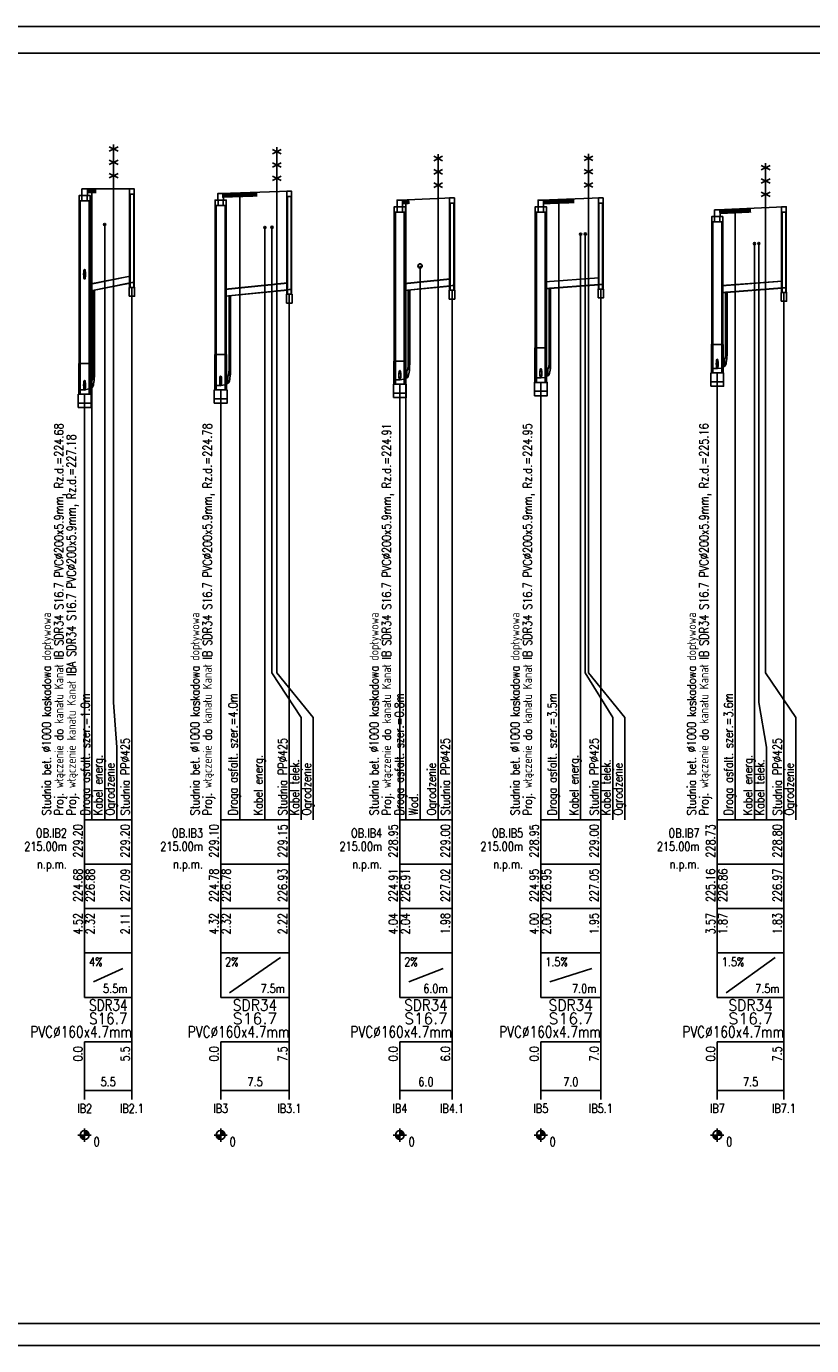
# Model space of a CAD drawing. Header units: metres. Extents: x -25 to 2175, y -3394 to -342.
# Tile 21 of 52: x 1383 to 1560, y -2411 to -2114. Entities that reach past the tile are written whole.
import ezdxf
from ezdxf.enums import TextEntityAlignment as Align

# ---------------------------------------------------------------- set-up
doc = ezdxf.new("R2010")
doc.units = ezdxf.units.M
doc.header["$LTSCALE"] = 0.2
for name, color, linetype in [('Linie_tabeli', 7, 'CONTINUOUS'), ('Pompownia_P8_Armatura', 7, 'CONTINUOUS'), ('Pompownia_P8_Liczby', 7, 'CONTINUOUS'), ('Pompownia_P8_Linie_opisowe', 7, 'CONTINUOUS'), ('Pompownia_P8_Linie_tabeli', 7, 'CONTINUOUS'), ('Pompownia_P8_Odcinki', 7, 'CONTINUOUS'), ('Pompownia_P8_Opis_PZ', 7, 'CONTINUOUS'), ('Pompownia_P8_Opis_uzbr_n', 7, 'CONTINUOUS'), ('Pompownia_P8_Opis_wl', 7, 'CONTINUOUS'), ('Pompownia_P8_Teren_istn', 3, 'CONTINUOUS'), ('Pompownia_P8_Uzbr_nadz', 7, 'CONTINUOUS'), ('Pompownia_P8_Uzbr_podz', 7, 'CONTINUOUS'), ('Pompownia_P8_Wezly', 7, 'CONTINUOUS'), ('warstwa_nr_0', 8, 'CONTINUOUS')]:
    doc.layers.add(name, color=color, linetype=linetype)
doc.styles.get("Standard").update_dxf_attribs({"font": 'simplex.shx'})

msp = doc.modelspace()

# ---------------------------------------------------------------- linework, layer by layer
at = {"layer": 'Linie_tabeli'}
msp.add_lwpolyline([(0.29, -2406.5), (2169.29, -2406.5), (2169.29, -2120.5), (0.29, -2120.5)], close=True, dxfattribs=at)
at = {"layer": 'Pompownia_P8_Armatura'}
for p, q in [((1540.77, -2187.99), (1541.13, -2187.99)), ((1428.91, -2191.81), (1429.27, -2191.81)), ((1469.27, -2190.55), (1469.63, -2190.55)), ((1500.75, -2191.47), (1500.75, -2193.27)), ((1501.02, -2190.12), (1501.38, -2190.12)), ((1540.5, -2189.34), (1540.5, -2191.14)), ((1398, -2194.15), (1398, -2195.95)), ((1398.27, -2192.8), (1398.63, -2192.8)), ((1428.64, -2193.16), (1428.64, -2194.96)), ((1469, -2191.9), (1469, -2193.7))]:
    msp.add_line(p, q, dxfattribs=at)
for points in [[(1398.3, -2192.8), (1398.3, -2173.95), (1398.28, -2173.95), (1398.28, -2192.8)], [(1398.6, -2192.8), (1398.6, -2173.95), (1398.61, -2173.95), (1398.61, -2192.8)], [(1469.3, -2190.55), (1469.3, -2173.87), (1469.29, -2173.87), (1469.29, -2190.55)], [(1469.6, -2190.55), (1469.6, -2173.87), (1469.62, -2173.87), (1469.62, -2190.55)], [(1501.05, -2190.12), (1501.05, -2173.49), (1501.03, -2173.49), (1501.03, -2190.12)], [(1501.35, -2190.12), (1501.35, -2173.49), (1501.36, -2173.49), (1501.36, -2190.12)], [(1428.94, -2191.81), (1428.94, -2175.13), (1428.93, -2175.13), (1428.93, -2191.81)], [(1429.24, -2191.81), (1429.24, -2175.13), (1429.26, -2175.13), (1429.26, -2191.81)], [(1540.8, -2187.99), (1540.8, -2174.36), (1540.79, -2174.36), (1540.79, -2187.99)], [(1541.1, -2187.99), (1541.1, -2174.36), (1541.12, -2174.36), (1541.12, -2187.99)], [(1500.15, -2191.62), (1500.75, -2191.62), (1500.75, -2191.54), (1500.15, -2191.54)], [(1539.9, -2189.49), (1540.5, -2189.49), (1540.5, -2189.41), (1539.9, -2189.41)], [(1539.9, -2190.99), (1540.5, -2190.99), (1540.5, -2191.06), (1539.9, -2191.06)], [(1397.4, -2194.3), (1398, -2194.3), (1398, -2194.22), (1397.4, -2194.22)], [(1428.04, -2193.31), (1428.64, -2193.31), (1428.64, -2193.23), (1428.04, -2193.23)], [(1428.04, -2194.81), (1428.64, -2194.81), (1428.64, -2194.88), (1428.04, -2194.88)], [(1468.4, -2192.05), (1469, -2192.05), (1469, -2191.97), (1468.4, -2191.97)], [(1468.4, -2193.55), (1469, -2193.55), (1469, -2193.62), (1468.4, -2193.62)], [(1500.15, -2193.12), (1500.75, -2193.12), (1500.75, -2193.19), (1500.15, -2193.19)], [(1397.4, -2195.8), (1398, -2195.8), (1398, -2195.87), (1397.4, -2195.87)]]:
    msp.add_lwpolyline(points, close=True, dxfattribs=at)
for points in [[(1540.5, -2189.49), (1540.55, -2189.47), (1540.6, -2189.41), (1540.64, -2189.32), (1540.68, -2189.2), (1540.72, -2189.05), (1540.75, -2188.87), (1540.77, -2188.67), (1540.79, -2188.45), (1540.8, -2188.22), (1540.8, -2187.99)], [(1540.5, -2189.41), (1540.55, -2189.4), (1540.59, -2189.34), (1540.63, -2189.26), (1540.67, -2189.14), (1540.71, -2189), (1540.74, -2188.83), (1540.76, -2188.63), (1540.78, -2188.43), (1540.79, -2188.21), (1540.79, -2187.99)], [(1540.5, -2190.99), (1540.6, -2190.95), (1540.69, -2190.84), (1540.78, -2190.66), (1540.86, -2190.41), (1540.93, -2190.11), (1540.99, -2189.75), (1541.04, -2189.35), (1541.08, -2188.91), (1541.1, -2188.46), (1541.1, -2187.99)], [(1540.5, -2191.06), (1540.6, -2191.03), (1540.69, -2190.91), (1540.78, -2190.73), (1540.87, -2190.48), (1540.94, -2190.16), (1541, -2189.8), (1541.05, -2189.38), (1541.09, -2188.94), (1541.11, -2188.47), (1541.12, -2187.99)], [(1428.64, -2193.31), (1428.69, -2193.29), (1428.74, -2193.24), (1428.78, -2193.15), (1428.82, -2193.02), (1428.86, -2192.87), (1428.89, -2192.69), (1428.91, -2192.49), (1428.93, -2192.27), (1428.94, -2192.04), (1428.94, -2191.81)], [(1428.64, -2193.23), (1428.69, -2193.22), (1428.73, -2193.16), (1428.77, -2193.08), (1428.81, -2192.96), (1428.84, -2192.82), (1428.87, -2192.65), (1428.9, -2192.46), (1428.91, -2192.25), (1428.92, -2192.03), (1428.93, -2191.81)], [(1428.64, -2194.81), (1428.74, -2194.77), (1428.83, -2194.66), (1428.92, -2194.48), (1429, -2194.24), (1429.07, -2193.93), (1429.13, -2193.57), (1429.18, -2193.17), (1429.21, -2192.74), (1429.24, -2192.28), (1429.24, -2191.81)], [(1428.64, -2194.88), (1428.74, -2194.85), (1428.83, -2194.73), (1428.92, -2194.55), (1429, -2194.3), (1429.08, -2193.98), (1429.14, -2193.62), (1429.19, -2193.21), (1429.23, -2192.76), (1429.25, -2192.29), (1429.26, -2191.81)], [(1469, -2192.05), (1469.05, -2192.03), (1469.1, -2191.97), (1469.14, -2191.88), (1469.18, -2191.76), (1469.21, -2191.61), (1469.25, -2191.43), (1469.27, -2191.23), (1469.29, -2191.01), (1469.3, -2190.78), (1469.3, -2190.55)], [(1469, -2191.97), (1469.05, -2191.95), (1469.09, -2191.9), (1469.13, -2191.82), (1469.17, -2191.7), (1469.2, -2191.55), (1469.23, -2191.38), (1469.26, -2191.19), (1469.27, -2190.99), (1469.28, -2190.77), (1469.29, -2190.55)], [(1469, -2193.55), (1469.1, -2193.51), (1469.19, -2193.4), (1469.27, -2193.22), (1469.36, -2192.97), (1469.43, -2192.67), (1469.49, -2192.31), (1469.54, -2191.91), (1469.57, -2191.47), (1469.6, -2191.02), (1469.6, -2190.55)], [(1469, -2193.62), (1469.1, -2193.58), (1469.19, -2193.47), (1469.28, -2193.29), (1469.36, -2193.03), (1469.44, -2192.72), (1469.5, -2192.35), (1469.55, -2191.94), (1469.59, -2191.5), (1469.61, -2191.03), (1469.62, -2190.55)], [(1500.75, -2191.62), (1500.8, -2191.6), (1500.84, -2191.54), (1500.88, -2191.45), (1500.92, -2191.33), (1500.96, -2191.18), (1500.99, -2191), (1501.02, -2190.8), (1501.03, -2190.58), (1501.04, -2190.35), (1501.05, -2190.12)], [(1500.75, -2191.54), (1500.79, -2191.52), (1500.84, -2191.47), (1500.88, -2191.39), (1500.92, -2191.27), (1500.95, -2191.12), (1500.98, -2190.95), (1501, -2190.76), (1501.02, -2190.56), (1501.03, -2190.34), (1501.03, -2190.12)], [(1500.75, -2193.12), (1500.84, -2193.08), (1500.93, -2192.97), (1501.02, -2192.79), (1501.1, -2192.54), (1501.17, -2192.24), (1501.23, -2191.88), (1501.28, -2191.48), (1501.32, -2191.04), (1501.34, -2190.59), (1501.35, -2190.12)], [(1500.75, -2193.19), (1500.84, -2193.15), (1500.94, -2193.04), (1501.03, -2192.86), (1501.11, -2192.6), (1501.18, -2192.29), (1501.25, -2191.92), (1501.3, -2191.51), (1501.33, -2191.07), (1501.36, -2190.6), (1501.36, -2190.12)], [(1398, -2194.3), (1398.04, -2194.28), (1398.09, -2194.22), (1398.13, -2194.13), (1398.17, -2194.01), (1398.21, -2193.86), (1398.24, -2193.68), (1398.26, -2193.48), (1398.28, -2193.26), (1398.29, -2193.03), (1398.3, -2192.8)], [(1398, -2194.22), (1398.04, -2194.2), (1398.08, -2194.15), (1398.13, -2194.06), (1398.16, -2193.95), (1398.2, -2193.8), (1398.23, -2193.63), (1398.25, -2193.44), (1398.27, -2193.24), (1398.28, -2193.02), (1398.28, -2192.8)], [(1398, -2195.8), (1398.09, -2195.76), (1398.18, -2195.65), (1398.27, -2195.47), (1398.35, -2195.22), (1398.42, -2194.92), (1398.48, -2194.56), (1398.53, -2194.16), (1398.57, -2193.72), (1398.59, -2193.26), (1398.6, -2192.8)], [(1398, -2195.87), (1398.09, -2195.83), (1398.19, -2195.72), (1398.28, -2195.54), (1398.36, -2195.28), (1398.43, -2194.97), (1398.49, -2194.6), (1398.54, -2194.19), (1398.58, -2193.75), (1398.6, -2193.28), (1398.61, -2192.8)]]:
    msp.add_lwpolyline(points, dxfattribs=at)
at = {"layer": 'Pompownia_P8_Liczby'}
for p, q in [((1394.9, -2364.1), (1397.9, -2364.1)), ((1395.4, -2364.17), (1397.39, -2364.04)), ((1395.41, -2364.24), (1397.39, -2363.97)), ((1395.42, -2364.31), (1397.37, -2363.9)), ((1395.43, -2364.38), (1397.36, -2363.83)), ((1395.46, -2364.45), (1397.34, -2363.76)), ((1395.48, -2364.51), (1397.31, -2363.7)), ((1395.51, -2364.57), (1397.28, -2363.64)), ((1395.55, -2364.63), (1397.24, -2363.58)), ((1395.59, -2364.69), (1397.21, -2363.52)), ((1395.63, -2364.75), (1397.16, -2363.46)), ((1395.68, -2364.8), (1397.12, -2363.41)), ((1395.73, -2364.85), (1397.07, -2363.36)), ((1395.78, -2364.89), (1397.01, -2363.32)), ((1395.84, -2364.93), (1396.96, -2363.28)), ((1395.9, -2364.97), (1396.9, -2363.24)), ((1395.96, -2365), (1396.83, -2363.21)), ((1396.02, -2365.03), (1396.77, -2363.18)), ((1396.09, -2365.06), (1396.71, -2363.15)), ((1396.15, -2365.08), (1396.64, -2363.13)), ((1396.22, -2365.09), (1396.57, -2363.12)), ((1396.29, -2365.1), (1396.5, -2363.11)), ((1396.36, -2365.1), (1396.43, -2363.11)), ((1396.4, -2362.6), (1396.4, -2365.6)), ((1425.54, -2364.1), (1428.54, -2364.1)), ((1426.05, -2364.24), (1428.03, -2363.97)), ((1426.05, -2364.17), (1428.04, -2364.04)), ((1426.07, -2364.31), (1428.02, -2363.9)), ((1426.08, -2364.38), (1428, -2363.83)), ((1426.1, -2364.45), (1427.98, -2363.76)), ((1426.13, -2364.51), (1427.96, -2363.7)), ((1426.16, -2364.57), (1427.93, -2363.64)), ((1426.2, -2364.63), (1427.89, -2363.58)), ((1426.23, -2364.69), (1427.85, -2363.52)), ((1426.28, -2364.75), (1427.81, -2363.46)), ((1426.32, -2364.8), (1427.76, -2363.41)), ((1426.37, -2364.85), (1427.71, -2363.36)), ((1426.43, -2364.89), (1427.66, -2363.32)), ((1426.48, -2364.93), (1427.6, -2363.28)), ((1426.54, -2364.97), (1427.54, -2363.24)), ((1426.6, -2365), (1427.48, -2363.21)), ((1426.67, -2365.03), (1427.42, -2363.18)), ((1426.73, -2365.06), (1427.35, -2363.15)), ((1426.8, -2365.08), (1427.29, -2363.13)), ((1426.87, -2365.09), (1427.22, -2363.12)), ((1426.94, -2365.1), (1427.15, -2363.11)), ((1427.01, -2365.1), (1427.08, -2363.11)), ((1427.04, -2362.6), (1427.04, -2365.6)), ((1465.9, -2364.1), (1468.9, -2364.1)), ((1466.4, -2364.17), (1468.4, -2364.04)), ((1466.41, -2364.24), (1468.39, -2363.97)), ((1466.42, -2364.31), (1468.38, -2363.9)), ((1466.44, -2364.38), (1468.36, -2363.83)), ((1466.46, -2364.45), (1468.34, -2363.76)), ((1466.49, -2364.51), (1468.32, -2363.7)), ((1466.52, -2364.57), (1468.29, -2363.64)), ((1466.55, -2364.63), (1468.25, -2363.58)), ((1466.59, -2364.69), (1468.21, -2363.52)), ((1466.64, -2364.75), (1468.17, -2363.46)), ((1466.68, -2364.8), (1468.12, -2363.41)), ((1466.73, -2364.85), (1468.07, -2363.36)), ((1466.79, -2364.89), (1468.02, -2363.32)), ((1466.84, -2364.93), (1467.96, -2363.28)), ((1466.9, -2364.97), (1467.9, -2363.24)), ((1466.96, -2365), (1467.84, -2363.21)), ((1467.03, -2365.03), (1467.78, -2363.18)), ((1467.09, -2365.06), (1467.71, -2363.15)), ((1467.16, -2365.08), (1467.64, -2363.13)), ((1467.23, -2365.09), (1467.58, -2363.12)), ((1467.3, -2365.1), (1467.51, -2363.11)), ((1467.37, -2365.1), (1467.44, -2363.11)), ((1467.4, -2362.6), (1467.4, -2365.6)), ((1497.65, -2364.1), (1500.65, -2364.1)), ((1498.15, -2364.17), (1500.15, -2364.04)), ((1498.16, -2364.24), (1500.14, -2363.97)), ((1498.17, -2364.31), (1500.13, -2363.9)), ((1498.19, -2364.38), (1500.11, -2363.83)), ((1498.21, -2364.45), (1500.09, -2363.76)), ((1498.24, -2364.51), (1500.06, -2363.7)), ((1498.27, -2364.57), (1500.03, -2363.64)), ((1498.3, -2364.63), (1500, -2363.58)), ((1498.34, -2364.69), (1499.96, -2363.52)), ((1498.38, -2364.75), (1499.91, -2363.46)), ((1498.43, -2364.8), (1499.87, -2363.41)), ((1498.48, -2364.85), (1499.82, -2363.36)), ((1498.53, -2364.89), (1499.76, -2363.32)), ((1498.59, -2364.93), (1499.71, -2363.28)), ((1498.65, -2364.97), (1499.65, -2363.24)), ((1498.71, -2365), (1499.59, -2363.21)), ((1498.77, -2365.03), (1499.52, -2363.18)), ((1498.84, -2365.06), (1499.46, -2363.15)), ((1498.91, -2365.08), (1499.39, -2363.13)), ((1498.97, -2365.09), (1499.32, -2363.12)), ((1499.04, -2365.1), (1499.25, -2363.11)), ((1499.11, -2365.1), (1499.18, -2363.11)), ((1499.15, -2362.6), (1499.15, -2365.6)), ((1537.4, -2364.1), (1540.4, -2364.1)), ((1537.91, -2364.24), (1539.9, -2363.97)), ((1537.91, -2364.17), (1539.9, -2364.04)), ((1537.93, -2364.31), (1539.88, -2363.9)), ((1537.94, -2364.38), (1539.87, -2363.83)), ((1537.97, -2364.45), (1539.84, -2363.76)), ((1537.99, -2364.51), (1539.82, -2363.7)), ((1538.02, -2364.57), (1539.79, -2363.64)), ((1538.06, -2364.63), (1539.75, -2363.58)), ((1538.1, -2364.69), (1539.71, -2363.52)), ((1538.14, -2364.75), (1539.67, -2363.46)), ((1538.19, -2364.8), (1539.62, -2363.41)), ((1538.24, -2364.85), (1539.57, -2363.36)), ((1538.29, -2364.89), (1539.52, -2363.32)), ((1538.35, -2364.93), (1539.46, -2363.28)), ((1538.4, -2364.97), (1539.4, -2363.24)), ((1538.47, -2365), (1539.34, -2363.21)), ((1538.53, -2365.03), (1539.28, -2363.18)), ((1538.6, -2365.06), (1539.21, -2363.15)), ((1538.66, -2365.08), (1539.15, -2363.13)), ((1538.73, -2365.09), (1539.08, -2363.12)), ((1538.8, -2365.1), (1539.01, -2363.11)), ((1538.87, -2365.1), (1538.94, -2363.11)), ((1538.9, -2362.6), (1538.9, -2365.6))]:
    msp.add_line(p, q, dxfattribs=at)
for centre in [(1396.4, -2364.1), (1427.04, -2364.1), (1467.4, -2364.1), (1499.15, -2364.1), (1538.9, -2364.1)]:
    msp.add_circle(centre, 1, dxfattribs=at)
at = {"layer": 'Pompownia_P8_Linie_opisowe'}
for p, q in [((1476.02, -2148.24), (1476.02, -2293.1)), ((1398.04, -2151.1), (1398.04, -2293.1)), ((1431.32, -2151.97), (1431.32, -2293.1)), ((1468.78, -2153.55), (1468.78, -2293.1)), ((1503.21, -2153.45), (1503.21, -2293.1)), ((1542.92, -2155.62), (1542.92, -2293.1)), ((1400.92, -2159.1), (1400.92, -2293.1)), ((1437, -2159.78), (1437, -2293.1)), ((1508.11, -2161.27), (1508.11, -2293.1)), ((1547.28, -2163.41), (1547.28, -2293.1)), ((1471.96, -2168.41), (1471.96, -2293.1))]:
    msp.add_line(p, q, dxfattribs=at)
for points in [[(1402.92, -2146.1), (1402.92, -2266.74), (1403.62, -2276.74), (1403.62, -2293.1)], [(1439.68, -2146.7), (1439.68, -2260.06), (1447.9, -2270.06), (1447.9, -2293.1)], [(1509.89, -2148.21), (1509.89, -2260.06), (1518.06, -2270.06), (1518.06, -2293.1)], [(1549.8, -2150.3), (1549.8, -2260.06), (1556.61, -2270.06), (1556.61, -2293.1)], [(1438.6, -2159.73), (1438.6, -2260.06), (1445.2, -2270.06), (1445.2, -2293.1)], [(1509.17, -2161.23), (1509.17, -2260.06), (1515.36, -2270.06), (1515.36, -2293.1)], [(1548.26, -2163.37), (1548.26, -2266.74), (1549.98, -2276.74), (1549.98, -2293.1)]]:
    msp.add_lwpolyline(points, dxfattribs=at)
at = {"layer": 'Pompownia_P8_Linie_tabeli'}
for p, q in [((1396.4, -2293.1), (1407.04, -2293.1)), ((1396.4, -2293.1), (1396.4, -2323.1)), ((1396.4, -2293.1), (1396.4, -2333.1)), ((1407.04, -2293.1), (1407.04, -2323.1)), ((1407.04, -2293.1), (1407.04, -2354.1)), ((1427.04, -2293.1), (1442.5, -2293.1)), ((1427.04, -2293.1), (1427.04, -2323.1)), ((1427.04, -2293.1), (1427.04, -2333.1)), ((1442.5, -2293.1), (1442.5, -2323.1)), ((1442.5, -2293.1), (1442.5, -2354.1)), ((1467.4, -2293.1), (1479.15, -2293.1)), ((1467.4, -2293.1), (1467.4, -2323.1)), ((1467.4, -2293.1), (1467.4, -2333.1)), ((1479.15, -2293.1), (1479.15, -2323.1)), ((1479.15, -2293.1), (1479.15, -2354.1)), ((1499.15, -2293.1), (1512.66, -2293.1)), ((1499.15, -2293.1), (1499.15, -2323.1)), ((1499.15, -2293.1), (1499.15, -2333.1)), ((1512.66, -2293.1), (1512.66, -2323.1)), ((1512.66, -2293.1), (1512.66, -2354.1)), ((1538.9, -2293.1), (1553.91, -2293.1)), ((1538.9, -2293.1), (1538.9, -2323.1)), ((1538.9, -2293.1), (1538.9, -2333.1)), ((1553.91, -2293.1), (1553.91, -2323.1)), ((1553.91, -2293.1), (1553.91, -2354.1)), ((1396.4, -2303.1), (1407.04, -2303.1)), ((1427.04, -2303.1), (1442.5, -2303.1)), ((1467.4, -2303.1), (1479.15, -2303.1)), ((1499.15, -2303.1), (1512.66, -2303.1)), ((1538.9, -2303.1), (1553.91, -2303.1)), ((1396.4, -2313.1), (1407.04, -2313.1)), ((1427.04, -2313.1), (1442.5, -2313.1)), ((1467.4, -2313.1), (1479.15, -2313.1)), ((1499.15, -2313.1), (1512.66, -2313.1)), ((1538.9, -2313.1), (1553.91, -2313.1)), ((1396.4, -2323.1), (1407.04, -2323.1)), ((1396.4, -2323.1), (1396.4, -2333.1)), ((1407.04, -2323.1), (1407.04, -2333.1)), ((1427.04, -2323.1), (1442.5, -2323.1)), ((1427.04, -2323.1), (1427.04, -2333.1)), ((1429.04, -2332.1), (1440.5, -2324.1)), ((1442.5, -2323.1), (1442.5, -2333.1)), ((1467.4, -2323.1), (1479.15, -2323.1)), ((1467.4, -2323.1), (1467.4, -2333.1)), ((1479.15, -2323.1), (1479.15, -2333.1)), ((1499.15, -2323.1), (1512.66, -2323.1)), ((1499.15, -2323.1), (1499.15, -2333.1)), ((1512.66, -2323.1), (1512.66, -2333.1)), ((1538.9, -2323.1), (1553.91, -2323.1)), ((1538.9, -2323.1), (1538.9, -2333.1)), ((1540.9, -2332.1), (1551.91, -2324.1)), ((1553.91, -2323.1), (1553.91, -2333.1)), ((1398.4, -2329.6), (1405.04, -2326.6)), ((1469.4, -2329.6), (1477.15, -2326.6)), ((1501.15, -2329.6), (1510.66, -2326.6)), ((1396.4, -2333.1), (1407.04, -2333.1)), ((1407.04, -2333.1), (1407.04, -2343.1)), ((1427.04, -2333.1), (1442.5, -2333.1)), ((1442.5, -2333.1), (1442.5, -2343.1)), ((1467.4, -2333.1), (1479.15, -2333.1)), ((1479.15, -2333.1), (1479.15, -2343.1)), ((1499.15, -2333.1), (1512.66, -2333.1)), ((1512.66, -2333.1), (1512.66, -2343.1)), ((1538.9, -2333.1), (1553.91, -2333.1)), ((1553.91, -2333.1), (1553.91, -2343.1)), ((1396.4, -2343.1), (1407.04, -2343.1)), ((1396.4, -2343.1), (1396.4, -2356.1)), ((1396.4, -2343.1), (1396.4, -2354.1)), ((1407.04, -2343.1), (1407.04, -2356.1)), ((1427.04, -2343.1), (1442.5, -2343.1)), ((1427.04, -2343.1), (1427.04, -2356.1)), ((1427.04, -2343.1), (1427.04, -2354.1)), ((1442.5, -2343.1), (1442.5, -2356.1)), ((1467.4, -2343.1), (1479.15, -2343.1)), ((1467.4, -2343.1), (1467.4, -2356.1)), ((1467.4, -2343.1), (1467.4, -2354.1)), ((1479.15, -2343.1), (1479.15, -2356.1)), ((1499.15, -2343.1), (1512.66, -2343.1)), ((1499.15, -2343.1), (1499.15, -2356.1)), ((1499.15, -2343.1), (1499.15, -2354.1)), ((1512.66, -2343.1), (1512.66, -2356.1)), ((1538.9, -2343.1), (1553.91, -2343.1)), ((1538.9, -2343.1), (1538.9, -2356.1)), ((1538.9, -2343.1), (1538.9, -2354.1)), ((1553.91, -2343.1), (1553.91, -2356.1)), ((1396.4, -2354.1), (1407.04, -2354.1)), ((1427.04, -2354.1), (1442.5, -2354.1)), ((1467.4, -2354.1), (1479.15, -2354.1)), ((1499.15, -2354.1), (1512.66, -2354.1)), ((1538.9, -2354.1), (1553.91, -2354.1))]:
    msp.add_line(p, q, dxfattribs=at)
for points in [[(1407.04, -2293.1), (1407.04, -2173.25)], [(1479.15, -2293.1), (1479.15, -2173.91)], [(1512.66, -2293.1), (1512.66, -2173.64)], [(1442.5, -2293.1), (1442.5, -2174.81)], [(1553.91, -2293.1), (1553.91, -2174.39)], [(1499.15, -2293.1), (1499.15, -2194.64)], [(1538.9, -2293.1), (1538.9, -2192.51)], [(1396.4, -2293.1), (1396.4, -2197.32)], [(1427.04, -2293.1), (1427.04, -2196.33)], [(1467.4, -2293.1), (1467.4, -2195.07)]]:
    msp.add_lwpolyline(points, dxfattribs=at)
at = {"layer": 'Pompownia_P8_Odcinki'}
for points in [[(1397.4, -2172.59), (1406.62, -2170.74), (1406.62, -2170.7), (1397.4, -2172.54)], [(1397.4, -2174.1), (1406.62, -2172.25), (1406.62, -2172.3), (1397.4, -2174.14)], [(1428.04, -2173.7), (1442.08, -2172.3), (1442.08, -2172.25), (1428.04, -2173.66)], [(1428.04, -2175.21), (1442.08, -2173.81), (1442.08, -2173.85), (1428.04, -2175.26)], [(1468.4, -2172.44), (1478.72, -2171.41), (1478.72, -2171.36), (1468.4, -2172.39)], [(1468.4, -2173.95), (1478.72, -2172.91), (1478.72, -2172.96), (1468.4, -2173.99)], [(1500.15, -2172.04), (1512.23, -2171.13), (1512.23, -2171.08), (1500.15, -2171.99)], [(1500.15, -2173.54), (1512.23, -2172.64), (1512.23, -2172.68), (1500.15, -2173.59)], [(1539.9, -2172.91), (1553.49, -2171.89), (1553.49, -2171.84), (1539.9, -2172.86)], [(1539.9, -2174.41), (1553.49, -2173.39), (1553.49, -2173.44), (1539.9, -2174.46)]]:
    msp.add_lwpolyline(points, close=True, dxfattribs=at)
at = {"layer": 'Pompownia_P8_Opis_wl'}
for centre, major_axis in [((1396.4, -2170.3), (0, -1.1)), ((1396.4, -2170.3), (0, -1)), ((1499.15, -2192.62), (0, -1.1)), ((1499.15, -2192.62), (0, -1)), ((1538.9, -2190.49), (0, -1.1)), ((1538.9, -2190.49), (0, -1)), ((1396.4, -2195.3), (0, -1.1)), ((1396.4, -2195.3), (0, -1)), ((1427.04, -2194.31), (0, -1.1)), ((1427.04, -2194.31), (0, -1)), ((1467.4, -2193.05), (0, -1.1)), ((1467.4, -2193.05), (0, -1))]:
    msp.add_ellipse(centre, major_axis=major_axis, ratio=0.2, dxfattribs=at)
at = {"layer": 'Pompownia_P8_Teren_istn'}
for points in [[(1396.4, -2151.1), (1407.04, -2151.1)], [(1427.04, -2152.1), (1442.5, -2151.6)], [(1467.4, -2153.6), (1479.15, -2153.1)], [(1499.15, -2153.6), (1512.66, -2153.1)], [(1538.9, -2155.8), (1553.91, -2155.1)]]:
    msp.add_lwpolyline(points, dxfattribs=at)
at = {"layer": 'Pompownia_P8_Uzbr_nadz'}
for p, q in [((1402.92, -2151.1), (1402.92, -2141.1)), ((1401.92, -2142.6), (1403.92, -2141.6)), ((1401.92, -2141.6), (1403.92, -2142.6)), ((1438.68, -2143.2), (1440.68, -2142.2)), ((1438.68, -2142.2), (1440.68, -2143.2)), ((1439.68, -2151.7), (1439.68, -2141.7)), ((1475.02, -2144.74), (1477.02, -2143.74)), ((1475.02, -2143.74), (1477.02, -2144.74)), ((1476.02, -2153.24), (1476.02, -2143.24)), ((1508.89, -2144.71), (1510.89, -2143.71)), ((1508.89, -2143.71), (1510.89, -2144.71)), ((1509.89, -2153.21), (1509.89, -2143.21)), ((1401.92, -2145.6), (1403.92, -2144.6)), ((1401.92, -2144.6), (1403.92, -2145.6)), ((1438.68, -2146.2), (1440.68, -2145.2)), ((1438.68, -2145.2), (1440.68, -2146.2)), ((1475.02, -2147.74), (1477.02, -2146.74)), ((1475.02, -2146.74), (1477.02, -2147.74)), ((1508.89, -2147.71), (1510.89, -2146.71)), ((1508.89, -2146.71), (1510.89, -2147.71)), ((1548.8, -2146.8), (1550.8, -2145.8)), ((1548.8, -2145.8), (1550.8, -2146.8)), ((1549.8, -2155.3), (1549.8, -2145.3)), ((1401.92, -2148.6), (1403.92, -2147.6)), ((1401.92, -2147.6), (1403.92, -2148.6)), ((1438.68, -2149.2), (1440.68, -2148.2)), ((1438.68, -2148.2), (1440.68, -2149.2)), ((1475.02, -2150.74), (1477.02, -2149.74)), ((1475.02, -2149.74), (1477.02, -2150.74)), ((1508.89, -2150.71), (1510.89, -2149.71)), ((1508.89, -2149.71), (1510.89, -2150.71)), ((1548.8, -2149.8), (1550.8, -2148.8)), ((1548.8, -2148.8), (1550.8, -2149.8)), ((1548.8, -2152.8), (1550.8, -2151.8)), ((1548.8, -2151.8), (1550.8, -2152.8))]:
    msp.add_line(p, q, dxfattribs=at)
for points in [[(1397.04, -2151.6, 1, 1, 0), (1399.04, -2151.6, 1, 1, 0)], [(1427.32, -2152.6, 1, 1, 0), (1435.32, -2152.34, 1, 1, 0)], [(1467.98, -2154.08, 1, 1, 0), (1469.58, -2154.01, 1, 1, 0)], [(1499.71, -2154.08, 1, 1, 0), (1506.71, -2153.83, 1, 1, 0)], [(1539.32, -2156.29, 1, 1, 0), (1546.52, -2155.95, 1, 1, 0)]]:
    msp.add_lwpolyline(points, format="xyseb", dxfattribs=at)
at = {"layer": 'Pompownia_P8_Uzbr_podz'}
for centre, radius in [((1400.92, -2159.1), 0.25), ((1437, -2159.78), 0.25), ((1438.6, -2159.73), 0.25), ((1508.11, -2161.27), 0.25), ((1509.17, -2161.23), 0.25), ((1547.28, -2163.41), 0.25), ((1548.26, -2163.37), 0.25), ((1471.96, -2168.41), 0.472), ((1471.96, -2168.41), 0.45)]:
    msp.add_circle(centre, radius, dxfattribs=at)
at = {"layer": 'Pompownia_P8_Wezly'}
for p, q in [((1397, -2152.6), (1395.8, -2152.6)), ((1397, -2153.8), (1395.8, -2153.8)), ((1427.64, -2153.6), (1426.44, -2153.6)), ((1427.64, -2154.8), (1426.44, -2154.8)), ((1468, -2155.1), (1466.8, -2155.1)), ((1499.75, -2155.1), (1498.55, -2155.1)), ((1468, -2156.3), (1466.8, -2156.3)), ((1499.75, -2156.3), (1498.55, -2156.3)), ((1539.5, -2157.3), (1538.3, -2157.3)), ((1539.5, -2158.5), (1538.3, -2158.5)), ((1428.16, -2188.4), (1425.92, -2188.4)), ((1500.27, -2186.9), (1498.03, -2186.9)), ((1540.02, -2186.1), (1537.78, -2186.1)), ((1397.52, -2190.4), (1395.28, -2190.4)), ((1468.52, -2189.9), (1466.28, -2189.9))]:
    msp.add_line(p, q, dxfattribs=at)
for points in [[(1395.8, -2152.6), (1395.15, -2152.6), (1395.15, -2153.8), (1395.8, -2153.8)], [(1395.77, -2152.6), (1397.02, -2152.6), (1397.02, -2151.1), (1395.77, -2151.1)], [(1397, -2152.6), (1397.65, -2152.6), (1397.65, -2153.8), (1397, -2153.8)], [(1406.51, -2152.3), (1407.57, -2152.3), (1407.57, -2151.1), (1406.51, -2151.1)], [(1406.51, -2173.25), (1407.57, -2173.25), (1407.57, -2152.3), (1406.51, -2152.3)], [(1406.62, -2173.25), (1407.47, -2173.25), (1407.47, -2152.3), (1406.62, -2152.3)], [(1426.42, -2153.6), (1427.67, -2153.6), (1427.67, -2152.1), (1426.42, -2152.1)], [(1441.97, -2152.8), (1443.03, -2152.8), (1443.03, -2151.6), (1441.97, -2151.6)], [(1441.97, -2174.81), (1443.03, -2174.81), (1443.03, -2152.8), (1441.97, -2152.8)], [(1442.08, -2174.81), (1442.93, -2174.81), (1442.93, -2152.8), (1442.08, -2152.8)], [(1478.62, -2154.3), (1479.68, -2154.3), (1479.68, -2153.1), (1478.62, -2153.1)], [(1512.13, -2154.3), (1513.19, -2154.3), (1513.19, -2153.1), (1512.13, -2153.1)], [(1395.4, -2190.4), (1395.15, -2190.4), (1395.15, -2153.8), (1395.4, -2153.8)], [(1397.4, -2190.4), (1397.65, -2190.4), (1397.65, -2153.8), (1397.4, -2153.8)], [(1426.44, -2153.6), (1425.79, -2153.6), (1425.79, -2154.8), (1426.44, -2154.8)], [(1426.04, -2188.4), (1425.79, -2188.4), (1425.79, -2154.8), (1426.04, -2154.8)], [(1427.64, -2153.6), (1428.29, -2153.6), (1428.29, -2154.8), (1427.64, -2154.8)], [(1428.04, -2188.4), (1428.29, -2188.4), (1428.29, -2154.8), (1428.04, -2154.8)], [(1466.8, -2155.1), (1466.15, -2155.1), (1466.15, -2156.3), (1466.8, -2156.3)], [(1466.78, -2155.1), (1468.03, -2155.1), (1468.03, -2153.6), (1466.78, -2153.6)], [(1468, -2155.1), (1468.65, -2155.1), (1468.65, -2156.3), (1468, -2156.3)], [(1478.62, -2173.91), (1479.68, -2173.91), (1479.68, -2154.3), (1478.62, -2154.3)], [(1478.72, -2173.91), (1479.57, -2173.91), (1479.57, -2154.3), (1478.72, -2154.3)], [(1498.55, -2155.1), (1497.9, -2155.1), (1497.9, -2156.3), (1498.55, -2156.3)], [(1498.52, -2155.1), (1499.77, -2155.1), (1499.77, -2153.6), (1498.52, -2153.6)], [(1499.75, -2155.1), (1500.4, -2155.1), (1500.4, -2156.3), (1499.75, -2156.3)], [(1512.13, -2173.64), (1513.19, -2173.64), (1513.19, -2154.3), (1512.13, -2154.3)], [(1512.23, -2173.64), (1513.08, -2173.64), (1513.08, -2154.3), (1512.23, -2154.3)], [(1538.28, -2157.3), (1539.53, -2157.3), (1539.53, -2155.8), (1538.28, -2155.8)], [(1553.38, -2156.3), (1554.44, -2156.3), (1554.44, -2155.1), (1553.38, -2155.1)], [(1466.4, -2189.9), (1466.15, -2189.9), (1466.15, -2156.3), (1466.4, -2156.3)], [(1468.4, -2189.9), (1468.65, -2189.9), (1468.65, -2156.3), (1468.4, -2156.3)], [(1498.15, -2186.9), (1497.9, -2186.9), (1497.9, -2156.3), (1498.15, -2156.3)], [(1500.15, -2186.9), (1500.4, -2186.9), (1500.4, -2156.3), (1500.15, -2156.3)], [(1538.3, -2157.3), (1537.65, -2157.3), (1537.65, -2158.5), (1538.3, -2158.5)], [(1537.9, -2186.1), (1537.65, -2186.1), (1537.65, -2158.5), (1537.9, -2158.5)], [(1539.5, -2157.3), (1540.15, -2157.3), (1540.15, -2158.5), (1539.5, -2158.5)], [(1539.9, -2186.1), (1540.15, -2186.1), (1540.15, -2158.5), (1539.9, -2158.5)], [(1553.38, -2174.39), (1554.44, -2174.39), (1554.44, -2156.3), (1553.38, -2156.3)], [(1553.49, -2174.39), (1554.34, -2174.39), (1554.34, -2156.3), (1553.49, -2156.3)], [(1406.43, -2175.25), (1407.66, -2175.25), (1407.66, -2173.25), (1406.43, -2173.25)], [(1407.04, -2173.25), (1406.62, -2173.25), (1406.62, -2172.25), (1407.04, -2172.17), (1407.47, -2172.17), (1407.47, -2173.25)], [(1442.5, -2174.81), (1442.08, -2174.81), (1442.08, -2173.81), (1442.5, -2173.76), (1442.93, -2173.76), (1442.93, -2174.81)], [(1478.54, -2175.91), (1479.76, -2175.91), (1479.76, -2173.91), (1478.54, -2173.91)], [(1479.15, -2173.91), (1478.72, -2173.91), (1478.72, -2172.91), (1479.15, -2172.87), (1479.57, -2172.87), (1479.57, -2173.91)], [(1512.05, -2175.64), (1513.27, -2175.64), (1513.27, -2173.64), (1512.05, -2173.64)], [(1512.66, -2173.64), (1512.23, -2173.64), (1512.23, -2172.64), (1512.66, -2172.6), (1513.08, -2172.6), (1513.08, -2173.64)], [(1553.91, -2174.39), (1553.49, -2174.39), (1553.49, -2173.39), (1553.91, -2173.36), (1554.34, -2173.36), (1554.34, -2174.39)], [(1441.89, -2176.81), (1443.11, -2176.81), (1443.11, -2174.81), (1441.89, -2174.81)], [(1553.3, -2176.39), (1554.52, -2176.39), (1554.52, -2174.39), (1553.3, -2174.39)], [(1426.04, -2196.33), (1425.72, -2196.33), (1425.72, -2188.4), (1426.04, -2188.4)], [(1428.04, -2196.33), (1428.36, -2196.33), (1428.36, -2188.4), (1428.04, -2188.4)], [(1498.15, -2194.64), (1497.83, -2194.64), (1497.83, -2186.9), (1498.15, -2186.9)], [(1500.15, -2194.64), (1500.47, -2194.64), (1500.47, -2186.9), (1500.15, -2186.9)], [(1537.9, -2192.51), (1537.58, -2192.51), (1537.58, -2186.1), (1537.9, -2186.1)], [(1539.9, -2192.51), (1540.22, -2192.51), (1540.22, -2186.1), (1539.9, -2186.1)], [(1395.4, -2197.32), (1395.08, -2197.32), (1395.08, -2190.4), (1395.4, -2190.4)], [(1397.4, -2197.32), (1397.72, -2197.32), (1397.72, -2190.4), (1397.4, -2190.4)], [(1466.4, -2195.07), (1466.08, -2195.07), (1466.08, -2189.9), (1466.4, -2189.9)], [(1468.4, -2195.07), (1468.72, -2195.07), (1468.72, -2189.9), (1468.4, -2189.9)], [(1538.9, -2192.51), (1537.9, -2192.51), (1537.9, -2191.49), (1538.9, -2191.49), (1539.9, -2191.41), (1539.9, -2192.51)], [(1467.4, -2195.07), (1466.4, -2195.07), (1466.4, -2194.05), (1467.4, -2194.05), (1468.4, -2193.95), (1468.4, -2195.07)], [(1497.71, -2196.64), (1500.59, -2196.64), (1500.59, -2194.64), (1497.71, -2194.64)], [(1499.15, -2194.64), (1498.15, -2194.64), (1498.15, -2193.62), (1499.15, -2193.62), (1500.15, -2193.54), (1500.15, -2194.64)], [(1537.46, -2194.51), (1540.34, -2194.51), (1540.34, -2192.51), (1537.46, -2192.51)], [(1537.46, -2195.51), (1540.34, -2195.51), (1540.34, -2194.51), (1537.46, -2194.51)], [(1394.96, -2199.32), (1397.84, -2199.32), (1397.84, -2197.32), (1394.96, -2197.32)], [(1396.4, -2197.32), (1395.4, -2197.32), (1395.4, -2196.3), (1396.4, -2196.3), (1397.4, -2196.1), (1397.4, -2197.32)], [(1425.6, -2198.33), (1428.48, -2198.33), (1428.48, -2196.33), (1425.6, -2196.33)], [(1427.04, -2196.33), (1426.04, -2196.33), (1426.04, -2195.31), (1427.04, -2195.31), (1428.04, -2195.21), (1428.04, -2196.33)], [(1465.96, -2197.07), (1468.84, -2197.07), (1468.84, -2195.07), (1465.96, -2195.07)], [(1465.96, -2198.07), (1468.84, -2198.07), (1468.84, -2197.07), (1465.96, -2197.07)], [(1497.71, -2197.64), (1500.59, -2197.64), (1500.59, -2196.64), (1497.71, -2196.64)], [(1394.96, -2200.32), (1397.84, -2200.32), (1397.84, -2199.32), (1394.96, -2199.32)], [(1425.6, -2199.33), (1428.48, -2199.33), (1428.48, -2198.33), (1425.6, -2198.33)]]:
    msp.add_lwpolyline(points, close=True, dxfattribs=at)
at = {"layer": 'warstwa_nr_0'}
msp.add_lwpolyline([(-24.71, -2411.5), (2175.29, -2411.5), (2175.29, -2114.5), (-24.71, -2114.5)], close=True, dxfattribs=at)

# ---------------------------------------------------------------- texts
at = {"layer": 'Pompownia_P8_Liczby', "width": 0.8}
for s, p in [('229.20', (1395.9, -2294.1)), ('229.20', (1406.54, -2294.1)), ('229.10', (1426.54, -2294.1)), ('229.15', (1442, -2294.1)), ('228.95', (1466.9, -2294.1)), ('229.00', (1478.65, -2294.1)), ('228.95', (1498.65, -2294.1)), ('229.00', (1512.16, -2294.1)), ('228.73', (1538.4, -2294.1)), ('228.80', (1553.41, -2294.1)), ('224.68', (1395.9, -2304.1)), ('226.88', (1398.65, -2304.1)), ('227.09', (1406.54, -2304.1)), ('224.78', (1426.54, -2304.1)), ('226.78', (1429.29, -2304.1)), ('226.93', (1442, -2304.1)), ('224.91', (1466.9, -2304.1)), ('226.91', (1469.65, -2304.1)), ('227.02', (1478.65, -2304.1)), ('224.95', (1498.65, -2304.1)), ('226.95', (1501.4, -2304.1)), ('227.05', (1512.16, -2304.1)), ('225.16', (1538.4, -2304.1)), ('226.86', (1541.15, -2304.1)), ('226.97', (1553.41, -2304.1)), ('4.52', (1395.9, -2314.1)), ('2.32', (1398.65, -2314.1)), ('2.11', (1406.54, -2314.1)), ('4.32', (1426.54, -2314.1)), ('2.32', (1429.29, -2314.1)), ('2.22', (1442, -2314.1)), ('4.04', (1466.9, -2314.1)), ('2.04', (1469.65, -2314.1)), ('1.98', (1478.65, -2314.1)), ('4.00', (1498.65, -2314.1)), ('2.00', (1501.4, -2314.1)), ('1.95', (1512.16, -2314.1)), ('3.57', (1538.4, -2314.1)), ('1.87', (1541.15, -2314.1)), ('1.83', (1553.41, -2314.1)), ('0.0', (1395.9, -2344.1)), ('5.5', (1406.54, -2344.1)), ('0.0', (1426.54, -2344.1)), ('7.5', (1442, -2344.1)), ('0.0', (1466.9, -2344.1)), ('6.0', (1478.65, -2344.1)), ('0.0', (1498.65, -2344.1)), ('7.0', (1512.16, -2344.1)), ('0.0', (1538.4, -2344.1)), ('7.5', (1553.41, -2344.1))]:
    msp.add_text(s, height=2, rotation=90, dxfattribs=at).set_placement(p, align=Align.RIGHT)
for s, p in [('4%', (1397.4, -2326.1)), ('2%', (1428.04, -2326.1)), ('2%', (1468.4, -2326.1)), ('1.5%', (1500.15, -2326.1)), ('1.5%', (1539.9, -2326.1)), ('0', (1398.4, -2366.6)), ('0', (1429.04, -2366.6)), ('0', (1469.4, -2366.6)), ('0', (1501.15, -2366.6)), ('0', (1540.9, -2366.6))]:
    msp.add_text(s, height=2, dxfattribs=at).set_placement(p)
for s, height, p in [('5.5m', 2, (1406.04, -2332.1)), ('7.5m', 2, (1441.5, -2332.1)), ('6.0m', 2, (1478.15, -2332.1)), ('7.0m', 2, (1511.66, -2332.1)), ('7.5m', 2, (1552.91, -2332.1)), ('PVC%%c160x4.7mm', 2.5, (1407.04, -2342.1)), ('PVC%%c160x4.7mm', 2.5, (1442.5, -2342.1)), ('PVC%%c160x4.7mm', 2.5, (1479.15, -2342.1)), ('PVC%%c160x4.7mm', 2.5, (1512.66, -2342.1)), ('PVC%%c160x4.7mm', 2.5, (1553.91, -2342.1))]:
    msp.add_text(s, height=height, dxfattribs=at).set_placement(p, align=Align.RIGHT)
at = {"layer": 'Pompownia_P8_Liczby'}
for s, width, p, p2 in [('SDR34', 0.748821, (1397.4, -2336.1), (1406.04, -2336.1)), ('SDR34', 0.865979, (1429.77, -2336.1), (1439.77, -2336.1)), ('SDR34', 0.843992, (1468.4, -2336.1), (1478.15, -2336.1)), ('SDR34', 0.865979, (1500.9, -2336.1), (1510.9, -2336.1)), ('SDR34', 0.865979, (1541.41, -2336.1), (1551.41, -2336.1)), ('S16.7', 0.907946, (1397.4, -2339.1), (1406.04, -2339.1)), ('S16.7', 1.05, (1429.77, -2339.1), (1439.77, -2339.1)), ('S16.7', 1.023341, (1468.4, -2339.1), (1478.15, -2339.1)), ('S16.7', 1.05, (1500.9, -2339.1), (1510.9, -2339.1)), ('S16.7', 1.05, (1541.41, -2339.1), (1551.41, -2339.1))]:
    msp.add_text(s, height=2.5, dxfattribs=dict(at, width=width)).set_placement(p, p2, align=Align.FIT)
at = {"layer": 'Pompownia_P8_Liczby', "width": 0.8}
for s, p in [('5.5', (1401.72, -2353.1)), ('7.5', (1434.77, -2353.1)), ('6.0', (1473.28, -2353.1)), ('7.0', (1505.9, -2353.1)), ('7.5', (1546.41, -2353.1)), ('IB2', (1396.4, -2359.1)), ('IB2.1', (1407.04, -2359.1)), ('IB3', (1427.04, -2359.1)), ('IB3.1', (1442.5, -2359.1)), ('IB4', (1467.4, -2359.1)), ('IB4.1', (1479.15, -2359.1)), ('IB5', (1499.15, -2359.1)), ('IB5.1', (1512.66, -2359.1)), ('IB7', (1538.9, -2359.1)), ('IB7.1', (1553.91, -2359.1))]:
    msp.add_text(s, height=2, dxfattribs=at).set_placement(p, align=Align.CENTER)
at = {"layer": 'Pompownia_P8_Linie_tabeli', "width": 0.8}
for s, p in [('OB.IB2', (1392.4, -2297.1)), ('OB.IB3', (1423.04, -2297.1)), ('OB.IB4', (1463.4, -2297.1)), ('OB.IB5', (1495.15, -2297.1)), ('OB.IB7', (1534.9, -2297.1)), ('215.00m', (1392.4, -2300.1)), ('215.00m', (1423.04, -2300.1)), ('215.00m', (1463.4, -2300.1)), ('215.00m', (1495.15, -2300.1)), ('215.00m', (1534.9, -2300.1)), ('n.p.m.', (1392.4, -2304.1)), ('n.p.m.', (1423.04, -2304.1)), ('n.p.m.', (1463.4, -2304.1)), ('n.p.m.', (1495.15, -2304.1)), ('n.p.m.', (1534.9, -2304.1))]:
    msp.add_text(s, height=2, dxfattribs=at).set_placement(p, align=Align.RIGHT)
at = {"layer": 'Pompownia_P8_Opis_PZ', "width": 0.8}
for s, p in [('Studnia bet. %%c1000 kaskadowa dopływowa', (1388.8, -2292.1)), ('Studnia bet. %%c1000 kaskadowa dopływowa', (1422.24, -2292.1)), ('Studnia bet. %%c1000 kaskadowa dopływowa', (1462.6, -2292.1)), ('Studnia bet. %%c1000 kaskadowa dopływowa', (1494.35, -2292.1)), ('Studnia bet. %%c1000 kaskadowa dopływowa', (1534.1, -2292.1)), ('Studnia PP%%c425', (1406.54, -2292.1)), ('Studnia PP%%c425', (1442, -2292.1)), ('Studnia PP%%c425', (1478.65, -2292.1)), ('Studnia PP%%c425', (1512.16, -2292.1)), ('Studnia PP%%c425', (1553.41, -2292.1))]:
    msp.add_text(s, height=2, rotation=90, dxfattribs=at).set_placement(p)
at = {"layer": 'Pompownia_P8_Opis_uzbr_n', "width": 0.8}
for s, p in [('Droga asfalt. szer.=1.0m', (1397.54, -2292.1)), ('Droga asfalt. szer.=4.0m', (1430.82, -2292.1)), ('Droga asfalt. szer.=0.8m', (1468.28, -2292.1)), ('Droga asfalt. szer.=3.5m', (1502.71, -2292.1)), ('Droga asfalt. szer.=3.6m', (1542.42, -2292.1)), ('Kabel energ.', (1400.42, -2292.1)), ('Ogrodzenie', (1403.12, -2292.1)), ('Kabel energ.', (1436.5, -2292.1)), ('Kabel telek.', (1444.7, -2292.1)), ('Ogrodzenie', (1447.4, -2292.1)), ('Ogrodzenie', (1475.52, -2292.1)), ('Kabel energ.', (1507.61, -2292.1)), ('Kabel telek.', (1514.86, -2292.1)), ('Ogrodzenie', (1517.56, -2292.1)), ('Kabel energ.', (1546.78, -2292.1)), ('Kabel telek.', (1549.48, -2292.1)), ('Ogrodzenie', (1556.11, -2292.1)), ('Wod.', (1471.46, -2292.1))]:
    msp.add_text(s, height=2, rotation=90, dxfattribs=at).set_placement(p)
at = {"layer": 'Pompownia_P8_Opis_wl', "width": 0.8}
for s, p in [('Proj. włączenie do kanału Kanał IB SDR34 S16.7 PVC%%c200x5.9mm, Rz.d.=224.68', (1391.6, -2292.1)), ('Proj. włączenie kanału Kanał IBA SDR34 S16.7 PVC%%c200x5.9mm, Rz.d.=227.18', (1394.4, -2292.1)), ('Proj. włączenie do kanału Kanał IB SDR34 S16.7 PVC%%c200x5.9mm, Rz.d.=224.78', (1425.04, -2292.1)), ('Proj. włączenie do kanału Kanał IB SDR34 S16.7 PVC%%c200x5.9mm, Rz.d.=224.91', (1465.4, -2292.1)), ('Proj. włączenie do kanału Kanał IB SDR34 S16.7 PVC%%c200x5.9mm, Rz.d.=224.95', (1497.15, -2292.1)), ('Proj. włączenie do kanału Kanał IB SDR34 S16.7 PVC%%c200x5.9mm, Rz.d.=225.16', (1536.9, -2292.1))]:
    msp.add_text(s, height=2, rotation=90, dxfattribs=at).set_placement(p)

doc.saveas('drawing.dxf')
